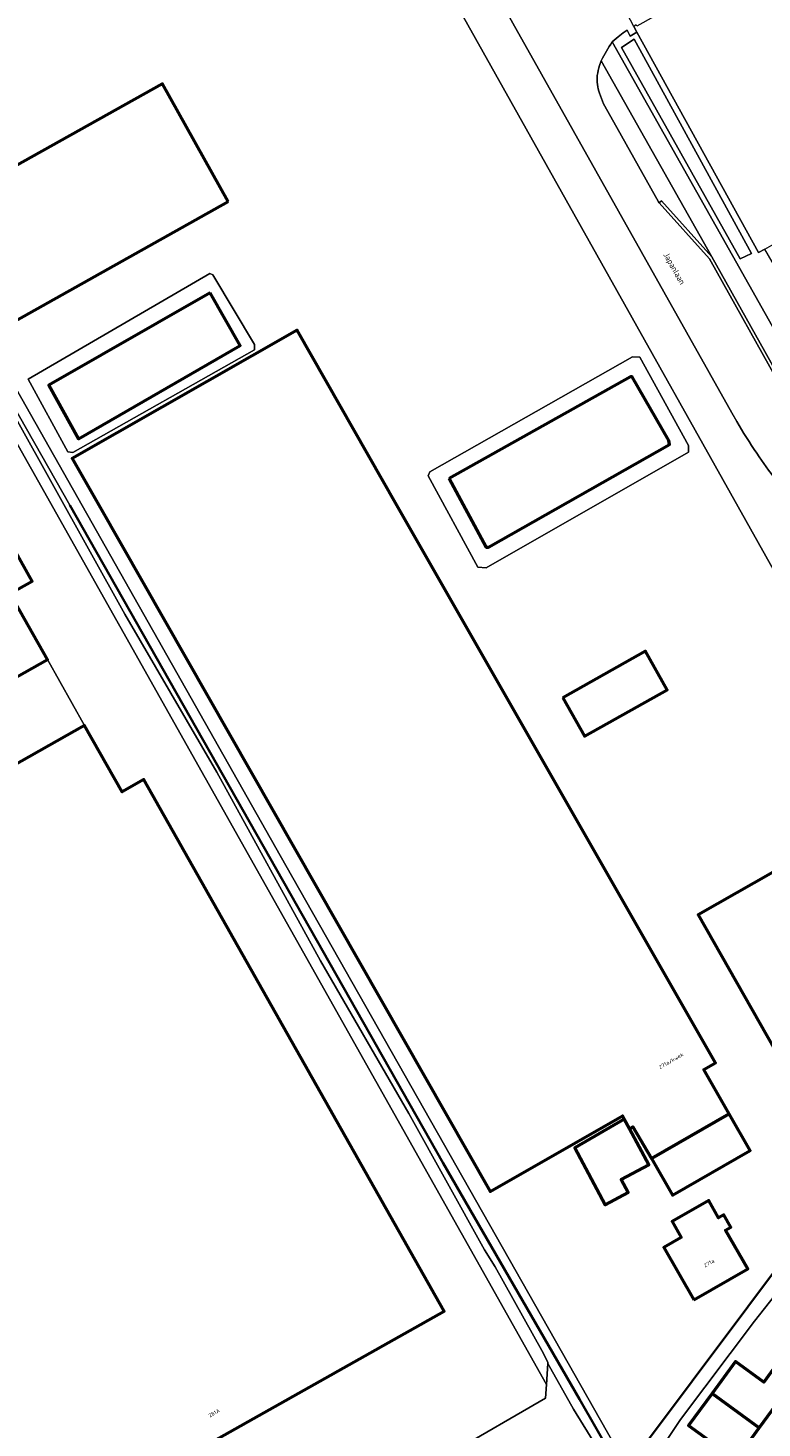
# Model space of a CAD drawing. Header units: metres. Extents: x 113441 to 115918, y 474822 to 477887.
# Tile 13 of 145: x 114650 to 114772, y 475222 to 475454. Entities that reach past the tile are written whole.
import ezdxf
from ezdxf.enums import TextEntityAlignment as Align

# ---------------------------------------------------------------- set-up
doc = ezdxf.new("R2010")
doc.units = ezdxf.units.M
for name, color, linetype, lineweight in [('B-WE-GK-BESCHOEIING-G', 252, 'GK-BESCHOEIING', 35), ('B-WE-GR-GRAS-GV', 252, 'Continuous', 13), ('B-WE-GR-GROENVOORZIENING-GV', 252, 'Continuous', 18), ('B-WE-IE-TERREINAFSCHEIDING_KUNSTMATIG_HEKWERK-G', 252, 'IE-TERREINAFSCHEIDING-KUNSTMATIG', 18), ('B-WE-OG-BEBOUWING-GV', 7, 'Continuous', 50), ('B-WE-OG-BEBOUWING-T18', 7, 'Continuous', 50), ('B-WE-OG-BEBOUWING_BASSIN-GV', 7, 'Continuous', 50), ('B-WE-OG-TERREIN_ERF-GV', 252, 'Continuous', 18), ('B-WE-OG-TOPOGRAFIE-T18', 7, 'Continuous', 18), ('B-WE-OG-WATER-GV', 252, 'Continuous', 18), ('B-WE-OG-WATER_SLOOT-GV', 252, 'Continuous', 18), ('B-WE-VH-VERHARDING_GESLOTEN-GV', 252, 'Continuous', 18), ('B-WE-VH-VERHARDING_OPEN-GV', 252, 'Continuous', 18)]:
    doc.layers.add(name, color=color, linetype=linetype, lineweight=lineweight)
doc.styles.add('NLCS-ISO-ANNOTATIEF-T18', font='NLCS-ISO.ttf', dxfattribs={"height": 1.8})
doc.linetypes.add('GK-BESCHOEIING', pattern='A,30,-5,[1,NLCS.SHX,S=1,R=0,X=0,Y=0],-5', length=40)
doc.linetypes.add('IE-TERREINAFSCHEIDING-KUNSTMATIG', pattern='A,4,[82,NLCS.SHX,S=0.75,R=90,X=0,Y=0],4,-2', length=10)

msp = doc.modelspace()

# ---------------------------------------------------------------- linework, layer by layer
at = {"layer": 'B-WE-GK-BESCHOEIING-G', "ltscale": 0.5, "flags": 128}
for points in [[(114741.216, 475226.811), (114718.62, 475265.94), (114656.687, 475375)], [(114778.589, 475254.618), (114778.54, 475254.64), (114750.534, 475217.232)], [(114741.216, 475226.811), (114746.9, 475216.968), (114747.995, 475217.568)]]:
    msp.add_lwpolyline(points, dxfattribs=at)
at = {"layer": 'B-WE-GR-GRAS-GV'}
for points in [[(114591.773, 475487.513), (114592.466, 475483.934), (114593.674, 475481.592), (114735.746, 475229.245), (114735.997, 475232.721), (114736.013, 475232.949), (114734.975, 475234.862), (114727.227, 475248.756)], [(114727.227, 475248.756), (114725.479, 475251.549), (114712.909, 475274.156), (114698.309, 475299.465), (114681.081, 475330.722), (114665.859, 475356.93), (114648.007, 475388.933), (114631.54, 475417.424), (114613.412, 475449.579), (114595.907, 475480.421), (114595.396, 475481.287), (114593.054, 475485.616)]]:
    msp.add_lwpolyline(points, dxfattribs=at)
msp.add_lwpolyline([(114801.886, 475483.163), (114776.553, 475468.91), (114775.1, 475468.093), (114761.736, 475460.574), (114750.771, 475454.405), (114750.659, 475454.598), (114750.242, 475454.36), (114750.244, 475454.356), (114750.773, 475453.414), (114770.942, 475416.901), (114771.973, 475417.421), (114778.964, 475421.407), (114813.877, 475440.545), (114823.258, 475445.915)], close=True, dxfattribs=at)
at = {"layer": 'B-WE-GR-GROENVOORZIENING-GV'}
for points in [[(114668.235, 475540.373), (114667.327, 475539.811), (114667.807, 475538.813), (114668.606, 475537.175), (114667.549, 475536.564), (114670.288, 475536.914), (114675.845, 475538.225), (114783.857, 475345.646), (114794.714, 475326.289), (114799.241, 475328.857), (114806.026, 475316.841), (114807.573, 475317.94), (114801.201, 475329.649), (114792.436, 475344.203), (114791.971, 475344.975)], [(114767.31, 475388.865), (114766.498, 475390.323), (114740.188, 475437.094), (114724.923, 475464.317), (114690.25, 475526.15), (114682.783, 475536.805)], [(114748.494, 475453.307), (114747.68, 475452.662), (114746.659, 475451.819), (114777.964, 475396.29)], [(114750.773, 475453.414), (114749.662, 475452.76), (114749.134, 475453.732)], [(114787.867, 475382.205), (114790.426, 475384.018), (114790.186, 475384.391), (114783.465, 475394.691), (114775.307, 475410.148), (114774.622, 475412.843), (114771.973, 475417.421), (114770.942, 475416.901), (114750.773, 475453.414)], [(114744.549, 475443.277), (114745.238, 475441.546), (114746.949, 475438.466), (114754.356, 475425.273), (114754.482, 475425.132), (114754.85, 475425.468), (114763.195, 475416.187), (114744.859, 475448.67)], [(114744.859, 475448.67), (114744.555, 475447.89)]]:
    msp.add_lwpolyline(points, dxfattribs=at)
for points in [[(114749.134, 475453.732, 0.0176882), (114748.494, 475453.307)], [(114744.555, 475447.89, 0.0168164), (114744.173, 475446.239)], [(114744.173, 475446.239, 0.1026085), (114744.549, 475443.277)], [(114770.654, 475383.603, -0.0171537), (114767.31, 475388.865)], [(114773.826, 475379.123, -0.0132453), (114770.654, 475383.603)]]:
    msp.add_lwpolyline(points, format="xyb", dxfattribs=at)
for points in [[(114767.897, 475415.808), (114769.757, 475416.697), (114750.292, 475452.221), (114748.219, 475450.883)], [(114767.897, 475415.808), (114748.219, 475450.883), (114750.292, 475452.221), (114769.757, 475416.697)]]:
    msp.add_lwpolyline(points, close=True, dxfattribs=at)
at = {"layer": 'B-WE-IE-TERREINAFSCHEIDING_KUNSTMATIG_HEKWERK-G'}
msp.add_lwpolyline([(114794.714, 475326.289), (114783.857, 475345.646), (114675.845, 475538.225)], dxfattribs=at)
at = {"layer": 'B-WE-OG-BEBOUWING-GV'}
for points in [[(114597.161, 475448.939), (114571.605, 475434.506), (114565.434, 475445.434), (114590.99, 475459.867), (114584.819, 475470.794), (114588.485, 475472.865), (114540.903, 475557.12), (114467.222, 475515.634), (114644.996, 475199.875), (114718.789, 475241.366), (114669.007, 475329.547), (114665.367, 475327.492), (114659.151, 475338.498), (114633.595, 475324.065), (114627.424, 475334.993), (114652.98, 475349.426), (114646.809, 475360.353), (114650.474, 475362.424), (114607.017, 475439.988), (114603.377, 475437.933)], [(114682.99, 475425.36), (114672.055, 475444.871), (114636.75, 475425.09), (114647.69, 475405.57)], [(114710.973, 475375), (114694.41, 475404), (114657.12, 475382.75), (114661.541, 475375), (114726.43, 475261.23), (114748.385, 475273.758), (114748.677, 475273.213), (114749.523, 475271.635), (114750.08, 475271.96), (114753.2, 475266.715), (114766.076, 475274.085), (114761.875, 475281.456), (114763.779, 475282.542)], [(114738.489, 475343.085), (114742.071, 475336.698), (114755.782, 475344.395), (114752.215, 475350.772)], [(114788.655, 475306.989), (114799.006, 475312.859), (114806.026, 475316.841), (114799.241, 475328.857), (114794.714, 475326.289), (114792.197, 475324.862), (114760.908, 475307.116), (114773.613, 475284.715), (114776.34, 475279.907), (114786.917, 475285.906), (114781.58, 475295.344), (114791.931, 475301.214)], [(114749.523, 475271.635), (114748.677, 475273.213), (114740.445, 475268.487), (114745.512, 475259.029), (114749.311, 475261.064), (114748.168, 475263.197), (114752.733, 475265.643)], [(114766.076, 475274.085), (114753.2, 475266.715), (114756.677, 475260.641), (114769.541, 475268.003)], [(114760.183, 475243.281), (114769.149, 475248.398), (114765.481, 475254.825), (114766.367, 475255.331), (114765.197, 475257.381), (114764.311, 475256.875), (114762.69, 475259.714), (114756.593, 475256.234), (114758.104, 475253.585), (114755.237, 475251.949)], [(114781.103, 475228.947), (114774.589, 475233.456), (114771.787, 475229.642), (114767.128, 475233.065), (114763.234, 475227.763), (114771.052, 475222.022), (114773.203, 475224.952), (114774.817, 475227.151), (114778.081, 475224.754)], [(114769.153, 475219.436), (114771.052, 475222.022), (114763.234, 475227.763), (114759.339, 475222.461), (114764.12, 475218.951), (114761.263, 475215.061), (114767.757, 475210.632), (114770.628, 475214.602), (114767.364, 475216.999)]]:
    msp.add_lwpolyline(points, close=True, dxfattribs=at)
at = {"layer": 'B-WE-OG-BEBOUWING_BASSIN-GV'}
for points in [[(114679.998, 475410.18), (114653.242, 475394.868), (114658.171, 475386.006), (114684.954, 475401.475)], [(114719.602, 475379.438), (114725.758, 475368.045), (114726.132, 475368.035), (114756.176, 475385.034), (114756.072, 475385.718), (114749.976, 475396.271), (114749.694, 475396.286)]]:
    msp.add_lwpolyline(points, close=True, dxfattribs=at)
at = {"layer": 'B-WE-OG-TERREIN_ERF-GV'}
for points in [[(114783.857, 475345.646), (114675.845, 475538.225)], [(114641.578, 475405.22), (114691.596, 475316.931), (114747.995, 475217.568)], [(114773.613, 475284.715), (114760.908, 475307.116), (114792.197, 475324.862)], [(114764.12, 475218.951), (114759.339, 475222.461), (114763.234, 475227.763), (114767.128, 475233.065), (114771.787, 475229.642), (114774.589, 475233.456), (114777.658, 475237.635), (114777.922, 475237.441), (114779.562, 475239.673), (114781.851, 475237.991), (114780.234, 475235.79), (114784.026, 475233.004), (114781.103, 475228.947), (114778.081, 475224.754), (114774.817, 475227.151), (114773.203, 475224.952), (114776.271, 475222.441), (114779.4, 475220.04)], [(114745.332, 475216.912), (114740.231, 475225.141), (114735.997, 475232.721), (114735.746, 475229.245), (114735.582, 475226.977), (114719.962, 475217.922)], [(114786.291, 475214.767), (114782.237, 475217.19), (114779.4, 475220.04), (114776.271, 475222.441), (114773.203, 475224.952), (114771.052, 475222.022), (114769.153, 475219.436), (114779.33, 475212.791), (114781.686, 475210.519)]]:
    msp.add_lwpolyline(points, dxfattribs=at)
for points in [[(114672.055, 475444.871), (114682.99, 475425.36), (114647.69, 475405.57), (114636.75, 475425.09)], [(114679.934, 475413.384), (114680.445, 475413.164), (114687.362, 475401.611), (114687.337, 475400.735), (114657.21, 475383.731), (114656.361, 475383.851), (114649.81, 475395.893)], [(114694.41, 475404), (114710.973, 475375), (114763.779, 475282.542), (114761.875, 475281.456), (114766.076, 475274.085), (114769.541, 475268.003), (114756.677, 475260.641), (114753.2, 475266.715), (114750.08, 475271.96), (114749.523, 475271.635), (114752.733, 475265.643), (114748.168, 475263.197), (114749.311, 475261.064), (114745.512, 475259.029), (114740.445, 475268.487), (114748.677, 475273.213), (114748.385, 475273.758), (114726.43, 475261.23), (114661.541, 475375), (114657.12, 475382.75)], [(114750.049, 475399.608), (114751.223, 475399.531), (114759.339, 475384.894), (114759.318, 475383.791), (114725.758, 475364.585), (114724.402, 475364.701), (114716.136, 475379.853), (114716.404, 475380.531)], [(114752.215, 475350.772), (114755.782, 475344.395), (114742.071, 475336.698), (114738.489, 475343.085)], [(114765.197, 475257.381), (114766.367, 475255.331), (114765.481, 475254.825), (114769.149, 475248.398), (114760.183, 475243.281), (114755.237, 475251.949), (114758.104, 475253.585), (114756.593, 475256.234), (114762.69, 475259.714), (114764.311, 475256.875)], [(114778.54, 475254.64), (114778.589, 475254.618), (114781.053, 475253.498), (114778.532, 475250.231), (114770.293, 475239.712), (114757.975, 475223.433), (114751.462, 475213.644), (114737.581, 475194.015), (114725.185, 475179.111), (114723.081, 475180.565), (114747.609, 475213.326), (114748.156, 475214.057), (114749.047, 475215.247), (114750.266, 475216.875), (114750.534, 475217.232)]]:
    msp.add_lwpolyline(points, close=True, dxfattribs=at)
at = {"layer": 'B-WE-OG-WATER-GV'}
msp.add_lwpolyline([(114593.566, 475486.026), (114593.816, 475485.562), (114595.994, 475481.528), (114618.86, 475441.61), (114656.687, 475375), (114718.62, 475265.94), (114741.216, 475226.811), (114746.9, 475216.968), (114747.995, 475217.568), (114691.596, 475316.931), (114641.578, 475405.22)], dxfattribs=at)
msp.add_lwpolyline([(114749.047, 475215.247), (114751.462, 475213.644), (114757.975, 475223.433), (114770.293, 475239.712), (114778.532, 475250.231), (114781.053, 475253.498), (114778.589, 475254.618), (114778.54, 475254.64), (114750.534, 475217.232), (114750.266, 475216.875)], close=True, dxfattribs=at)
at = {"layer": 'B-WE-OG-WATER_SLOOT-GV'}
for points in [[(114656.687, 475375), (114618.86, 475441.61), (114595.994, 475481.528), (114593.816, 475485.562), (114593.566, 475486.026)], [(114595.907, 475480.421), (114613.412, 475449.579), (114631.54, 475417.424), (114648.007, 475388.933), (114665.859, 475356.93), (114681.081, 475330.722), (114698.309, 475299.465), (114712.909, 475274.156), (114725.479, 475251.549), (114727.227, 475248.756), (114734.975, 475234.862), (114736.013, 475232.949), (114735.997, 475232.721), (114740.231, 475225.141), (114745.332, 475216.912), (114746.063, 475216.101), (114746.941, 475215.782), (114747.627, 475215.878), (114748.106, 475216.804), (114747.995, 475217.568), (114746.9, 475216.968), (114741.216, 475226.811), (114718.62, 475265.94), (114656.687, 475375)]]:
    msp.add_lwpolyline(points, dxfattribs=at)
at = {"layer": 'B-WE-VH-VERHARDING_GESLOTEN-GV'}
for points in [[(114682.783, 475536.805), (114690.25, 475526.15), (114724.923, 475464.317), (114740.188, 475437.094), (114766.498, 475390.323), (114767.31, 475388.865)], [(114682.415, 475204.857), (114693.988, 475211.332), (114696.687, 475212.88), (114697.088, 475212.92), (114699.207, 475211.879), (114701.253, 475210.725), (114703.17, 475209.341), (114704.944, 475207.781), (114704.954, 475207.768), (114706.303, 475205.839), (114707.405, 475203.926), (114710.543, 475205.721), (114710.577, 475205.662), (114710.595, 475205.721), (114717.557, 475209.74), (114719.962, 475217.922), (114735.582, 475226.977), (114735.746, 475229.245), (114593.674, 475481.592), (114592.466, 475483.934), (114591.773, 475487.513)], [(114749.134, 475453.732), (114749.662, 475452.76), (114750.773, 475453.414), (114750.244, 475454.356), (114750.242, 475454.36), (114744.737, 475464.875)], [(114590.99, 475459.867), (114597.161, 475448.939), (114603.377, 475437.933), (114607.017, 475439.988), (114650.474, 475362.424), (114646.809, 475360.353), (114652.98, 475349.426), (114659.151, 475338.498), (114665.367, 475327.492), (114669.007, 475329.547), (114718.789, 475241.366), (114644.996, 475199.875), (114649.731, 475191.464), (114647.059, 475189.96), (114649.29, 475186.171), (114649.397, 475186.232), (114650.066, 475186.611), (114664.989, 475195.069), (114682.415, 475204.857)], [(114746.659, 475451.819), (114747.68, 475452.662), (114748.494, 475453.307)], [(114777.964, 475396.29), (114746.659, 475451.819)], [(114744.555, 475447.89), (114744.859, 475448.67)], [(114744.859, 475448.67), (114763.195, 475416.187), (114775.352, 475394.428), (114775.471, 475394.451), (114778.397, 475390.153)], [(114782.24, 475369.284), (114788.843, 475362.458), (114794.261, 475366.791), (114793.675, 475367.379), (114792.367, 475368.691), (114791.836, 475369.223), (114786.858, 475374.015), (114784.918, 475376.109), (114783.211, 475378.035), (114781.906, 475379.57), (114779.38, 475382.7), (114779.371, 475382.724), (114774.907, 475394.194), (114762.801, 475415.86), (114754.482, 475425.132), (114754.356, 475425.273), (114746.949, 475438.466), (114745.238, 475441.546), (114744.549, 475443.277)]]:
    msp.add_lwpolyline(points, dxfattribs=at)
for points in [[(114748.494, 475453.307, -0.0176882), (114749.134, 475453.732)], [(114744.859, 475448.67, -0.0229601), (114746.659, 475451.819)], [(114746.659, 475451.819, 0.0229601), (114744.859, 475448.67)], [(114744.173, 475446.239, -0.0168164), (114744.555, 475447.89)], [(114744.549, 475443.277, -0.1026085), (114744.173, 475446.239)], [(114767.31, 475388.865, 0.0171537), (114770.654, 475383.603)], [(114770.654, 475383.603, 0.0132453), (114773.826, 475379.123)]]:
    msp.add_lwpolyline(points, format="xyb", dxfattribs=at)
for points in [[(114649.81, 475395.893), (114656.361, 475383.851), (114657.21, 475383.731), (114687.337, 475400.735), (114687.362, 475401.611), (114680.445, 475413.164), (114679.934, 475413.384)], [(114679.998, 475410.18), (114684.954, 475401.475), (114658.171, 475386.006), (114653.242, 475394.868)], [(114750.049, 475399.608), (114716.404, 475380.531), (114716.136, 475379.853), (114724.402, 475364.701), (114725.758, 475364.585), (114759.318, 475383.791), (114759.339, 475384.894), (114751.223, 475399.531)], [(114719.602, 475379.438), (114749.694, 475396.286), (114749.976, 475396.271), (114756.072, 475385.718), (114756.176, 475385.034), (114726.132, 475368.035), (114725.758, 475368.045)], [(114652.98, 475349.426), (114627.424, 475334.993), (114633.595, 475324.065), (114659.151, 475338.498)]]:
    msp.add_lwpolyline(points, close=True, dxfattribs=at)
at = {"layer": 'B-WE-VH-VERHARDING_OPEN-GV'}
msp.add_lwpolyline([(114763.195, 475416.187), (114754.85, 475425.468), (114754.482, 475425.132), (114762.801, 475415.86), (114774.907, 475394.194), (114779.371, 475382.724), (114779.812, 475382.929), (114775.352, 475394.428)], close=True, dxfattribs=at)

# ---------------------------------------------------------------- texts
at = {"layer": 'B-WE-OG-BEBOUWING-T18', "style": 'NLCS-ISO-ANNOTATIEF-T18'}
for s, rotation, p in [('271a/kwek', 29.7, (114756.445, 475282.906)), ('271a', 29.7, (114762.735, 475249.343)), ('281A', 29.3, (114680.644, 475224.507))]:
    msp.add_text(s, height=0.64, rotation=rotation, dxfattribs=at).set_placement(p, align=Align.MIDDLE)
at = {"layer": 'B-WE-OG-TOPOGRAFIE-T18', "style": 'NLCS-ISO-ANNOTATIEF-T18'}
msp.add_text('Japanlaan', height=1, rotation=299.3, dxfattribs=at).set_placement((114756.839, 475414.167), align=Align.MIDDLE)

doc.saveas('drawing.dxf')
